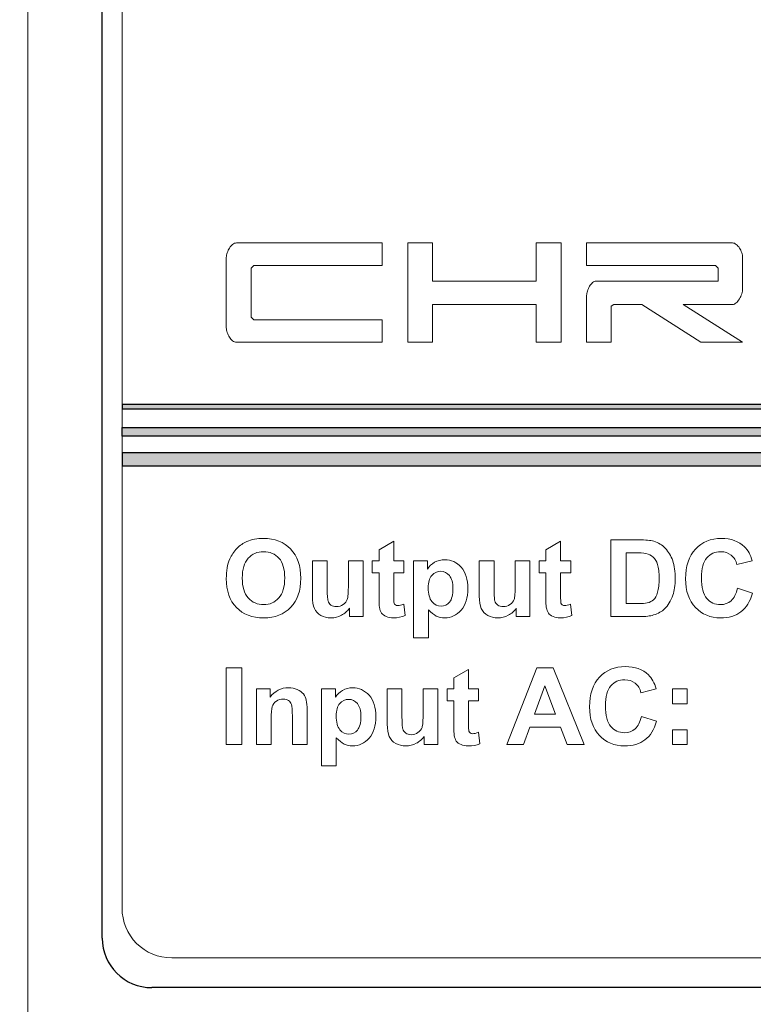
# Model space of a CAD drawing. Header units: inches. Extents: x 0 to 5108, y 0 to 2887.
# Tile 4 of 12: x 274 to 289, y 129 to 149. Entities that reach past the tile are written whole.
import ezdxf

# ---------------------------------------------------------------- set-up
doc = ezdxf.new("R2010")
doc.units = ezdxf.units.IN
doc.header["$MEASUREMENT"] = 0
doc.layers.add('Dimension', color=2, linetype='Continuous', lineweight=9)
doc.styles.add('ROMANS', font='romans')
doc.dimstyles.new('yutana', dxfattribs={"dimscale": 2, "dimtxt": 2, "dimasz": 1.5, "dimexe": 1, "dimexo": 1, "dimgap": 1, "dimtad": 1, "dimdec": 1, "dimzin": 0, "dimdsep": 46, "dimtxsty": 'ROMANS', "dimcen": 0, "dimadec": 0, "dimazin": 0, "dimtp": 0.01, "dimtm": 0.01, "dimtfac": 1, "dimtdec": 1, "dimtmove": 0, "dimatfit": 3, "dimfxl": 1, "dimtolj": 1, "dimtzin": 0, "dimlwd": 0, "dimlwe": 0, "dimarcsym": 0})

# ---------------------------------------------------------------- blocks, each defined once
blk = doc.blocks.new('*D21')
at = {"layer": 'Defpoints', "color": 0}
for p in [(357.306, 190.501), (378.806, 190.501), (274.306, 106.501)]:
    blk.add_point(p, dxfattribs=at)
at = {"layer": 'Dimension', "color": 0, "lineweight": 0}
for p, q in [((359.306, 190.501), (380.806, 190.501)), ((378.806, 112.501), (378.806, 184.501)), ((276.306, 106.501), (380.806, 106.501))]:
    blk.add_line(p, q, dxfattribs=at)
at = {"layer": 'Dimension', "color": 0}
for points in [[(377.806, 184.501), (379.806, 184.501), (378.806, 190.501)], [(377.806, 112.501), (379.806, 112.501), (378.806, 106.501)]]:
    blk.add_solid(points, dxfattribs=at)
at = {"layer": 'Dimension', "color": 0, "insert": (374.306, 148.501), "char_height": 5, "attachment_point": 5, "rotation": 90, "style": 'ROMANS'}
blk.add_mtext('\\A1;84.0', dxfattribs=at)
blk = doc.blocks.new('*D17')
at = {"layer": 'Defpoints', "color": 0}
for p in [(274.306, 106.501), (255.806, 103.001), (271.807, 103.001)]:
    blk.add_point(p, dxfattribs=at)
at = {"layer": 'Dimension', "color": 0, "lineweight": 0}
for p, q in [((255.806, 112.501), (255.806, 132.977)), ((272.306, 106.501), (253.806, 106.501)), ((255.806, 103.001), (255.806, 106.501)), ((269.807, 103.001), (253.806, 103.001)), ((255.806, 97.001), (255.806, 91.001))]:
    blk.add_line(p, q, dxfattribs=at)
at = {"layer": 'Dimension', "color": 0}
for points in [[(254.806, 112.501), (256.806, 112.501), (255.806, 106.501)], [(254.806, 97.001), (256.806, 97.001), (255.806, 103.001)]]:
    blk.add_solid(points, dxfattribs=at)
at = {"layer": 'Dimension', "color": 0, "insert": (251.306, 125.739), "char_height": 5, "attachment_point": 5, "rotation": 90, "style": 'ROMANS'}
blk.add_mtext('\\A1;3.5', dxfattribs=at)
blk = doc.blocks.new('*D18')
at = {"color": 0, "lineweight": 0}
for p, q in [((274.306, 108.501), (274.306, 209.001)), ((357.306, 192.501), (357.306, 209.001)), ((277.306, 207.001), (354.306, 207.001))]:
    blk.add_line(p, q, dxfattribs=at)
at = {"color": 0}
for points in [[(277.306, 207.501), (277.306, 206.501), (274.306, 207.001)], [(354.306, 207.501), (354.306, 206.501), (357.306, 207.001)]]:
    blk.add_solid(points, dxfattribs=at)
at = {"layer": 'Defpoints', "color": 0}
for p in [(357.306, 207.001), (357.306, 190.501), (274.306, 106.501)]:
    blk.add_point(p, dxfattribs=at)
at = {"color": 0, "insert": (315.806, 211.001), "char_height": 4, "attachment_point": 5, "style": 'ROMANS'}
blk.add_mtext('\\A1;83.0', dxfattribs=at)

msp = doc.modelspace()

# ---------------------------------------------------------------- hatches: boundary and pattern name
h = msp.add_hatch(color=256)
h.paths.add_polyline_path([(276.206, 140.659), (355.206, 140.659), (355.206, 140.747), (276.206, 140.747)])
h.paths.add_polyline_path([(355.206, 140.11), (276.206, 140.11), (276.206, 140.286), (355.206, 140.286)])
h.paths.add_polyline_path([(276.206, 139.512), (355.206, 139.512), (355.206, 139.777), (276.206, 139.777)])

# ---------------------------------------------------------------- linework, layer by layer
at = {"linetype": 'Continuous'}
for p, q in [((275.806, 130.001), (275.806, 167.001)), ((352.806, 129.001), (276.806, 129.001))]:
    msp.add_line(p, q, dxfattribs=at)
at = {"lineweight": 0}
for p, q in [((281.964, 142.002), (281.964, 144.003)), ((281.964, 144.003), (282.462, 144.003)), ((282.462, 144.003), (282.462, 143.236)), ((284.55, 143.236), (284.55, 144.003)), ((284.55, 144.003), (285.048, 144.003)), ((285.048, 144.003), (285.048, 142.002)), ((282.462, 143.236), (284.55, 143.236)), ((284.55, 142.762), (282.462, 142.762)), ((282.462, 142.762), (282.462, 142.002)), ((284.55, 142.002), (284.55, 142.762)), ((282.462, 142.002), (281.964, 142.002)), ((285.048, 142.002), (284.55, 142.002)), ((278.306, 133.897), (278.306, 135.444)), ((278.306, 135.444), (278.618, 135.444)), ((278.618, 135.444), (278.618, 133.897)), ((283.959, 133.897), (284.562, 135.444)), ((284.562, 135.444), (284.893, 135.444)), ((284.893, 135.444), (285.512, 133.897)), ((284.723, 135.083), (284.514, 134.509)), ((284.937, 134.509), (284.723, 135.083)), ((287.293, 134.721), (287.293, 135.018)), ((287.293, 135.018), (287.59, 135.018)), ((287.59, 135.018), (287.59, 134.721)), ((287.59, 134.721), (287.293, 134.721)), ((284.514, 134.509), (284.937, 134.509)), ((284.419, 134.248), (284.29, 133.897)), ((285.037, 134.248), (284.419, 134.248)), ((285.172, 133.897), (285.037, 134.248)), ((287.293, 133.897), (287.293, 134.193)), ((287.293, 134.193), (287.59, 134.193)), ((287.59, 134.193), (287.59, 133.897)), ((278.618, 133.897), (278.306, 133.897)), ((284.29, 133.897), (283.959, 133.897)), ((285.512, 133.897), (285.172, 133.897)), ((287.59, 133.897), (287.293, 133.897))]:
    msp.add_line(p, q, dxfattribs=at)
msp.add_lwpolyline([(276.206, 130.601), (276.206, 166.601, -0.414214), (277.206, 167.601), (354.206, 167.601, -0.414214), (355.206, 166.601), (355.206, 132.601), (352.206, 129.601), (277.206, 129.601, -0.414214)], format="xyb", close=True, dxfattribs=at)
for points in [[(276.206, 140.659), (355.206, 140.659), (355.206, 140.747), (276.206, 140.747)], [(355.206, 140.11), (276.206, 140.11), (276.206, 140.286), (355.206, 140.286)], [(276.206, 139.512), (355.206, 139.512), (355.206, 139.777), (276.206, 139.777)]]:
    msp.add_lwpolyline(points, close=True)
at = {"linetype": 'Continuous'}
msp.add_arc((276.806, 130.001), 1, 180, 270, dxfattribs=at)
at = {"lineweight": 0}
for points in [[(278.433, 143.974), (278.457, 143.993), (278.483, 144.003), (278.509, 144.003)], [(278.509, 144.003), (278.509, 144.003), (281.448, 144.003), (281.448, 144.003)], [(281.448, 144.003), (281.448, 144.003), (281.448, 143.548), (281.448, 143.548)], [(285.564, 143.552), (285.564, 143.552), (285.564, 144.003), (285.564, 144.003)], [(285.564, 144.003), (285.564, 144.003), (288.502, 144.003), (288.502, 144.003)], [(288.502, 144.003), (288.527, 144.003), (288.552, 143.993), (288.578, 143.974)], [(278.306, 143.712), (278.306, 143.741), (278.311, 143.772), (278.324, 143.806)], [(278.324, 143.806), (278.336, 143.84), (278.351, 143.872), (278.369, 143.901)], [(278.369, 143.901), (278.387, 143.93), (278.408, 143.954), (278.433, 143.974)], [(288.578, 143.974), (288.603, 143.954), (288.624, 143.93), (288.642, 143.901)], [(288.642, 143.901), (288.661, 143.872), (288.676, 143.84), (288.688, 143.806)], [(288.688, 143.806), (288.7, 143.772), (288.706, 143.741), (288.706, 143.712)], [(278.306, 142.293), (278.306, 142.293), (278.306, 143.712), (278.306, 143.712)], [(288.706, 143.712), (288.706, 143.712), (288.706, 143.072), (288.706, 143.072)], [(278.862, 143.548), (278.862, 143.548), (278.804, 143.493), (278.804, 143.493)], [(278.804, 143.493), (278.804, 143.493), (278.804, 142.511), (278.804, 142.511)], [(281.448, 143.548), (281.448, 143.548), (278.862, 143.548), (278.862, 143.548)], [(288.157, 143.552), (288.157, 143.552), (285.564, 143.552), (285.564, 143.552)], [(288.215, 143.497), (288.215, 143.497), (288.157, 143.552), (288.157, 143.552)], [(288.215, 143.236), (288.215, 143.236), (288.215, 143.497), (288.215, 143.497)], [(285.684, 143.204), (285.706, 143.225), (285.729, 143.236), (285.753, 143.236)], [(285.753, 143.236), (285.753, 143.236), (288.215, 143.236), (288.215, 143.236)], [(285.564, 142.948), (285.564, 142.972), (285.569, 143.001), (285.58, 143.035)], [(285.58, 143.035), (285.591, 143.069), (285.606, 143.101), (285.624, 143.13)], [(285.624, 143.13), (285.642, 143.159), (285.662, 143.183), (285.684, 143.204)], [(288.706, 143.072), (288.706, 143.045), (288.7, 143.014), (288.688, 142.979)], [(285.564, 142.002), (285.564, 142.002), (285.564, 142.948), (285.564, 142.948)], [(288.64, 142.877), (288.621, 142.844), (288.6, 142.817), (288.575, 142.795)], [(288.688, 142.979), (288.676, 142.944), (288.66, 142.91), (288.64, 142.877)], [(286.109, 142.766), (286.109, 142.766), (286.055, 142.733), (286.055, 142.733)], [(286.055, 142.733), (286.055, 142.733), (286.055, 142.002), (286.055, 142.002)], [(286.677, 142.766), (286.677, 142.766), (286.109, 142.766), (286.109, 142.766)], [(287.866, 142.002), (287.866, 142.002), (286.677, 142.766), (286.677, 142.766)], [(287.51, 142.762), (287.51, 142.762), (288.706, 142.002), (288.706, 142.002)], [(288.506, 142.762), (288.506, 142.762), (287.51, 142.762), (287.51, 142.762)], [(288.575, 142.795), (288.551, 142.773), (288.528, 142.762), (288.506, 142.762)], [(278.804, 142.511), (278.804, 142.511), (278.862, 142.457), (278.862, 142.457)], [(278.862, 142.457), (278.862, 142.457), (281.448, 142.457), (281.448, 142.457)], [(281.448, 142.457), (281.448, 142.457), (281.448, 142.002), (281.448, 142.002)], [(278.324, 142.199), (278.311, 142.232), (278.306, 142.264), (278.306, 142.293)], [(278.509, 142.002), (278.483, 142.002), (278.457, 142.012), (278.433, 142.031)], [(281.448, 142.002), (281.448, 142.002), (278.509, 142.002), (278.509, 142.002)], [(286.055, 142.002), (286.055, 142.002), (285.564, 142.002), (285.564, 142.002)], [(288.706, 142.002), (288.706, 142.002), (287.866, 142.002), (287.866, 142.002)], [(278.52, 137.85), (278.581, 137.912), (278.648, 137.958), (278.72, 137.989)], [(281.382, 137.82), (281.382, 137.82), (281.68, 137.993), (281.68, 137.993)], [(281.68, 137.993), (281.68, 137.993), (281.68, 137.597), (281.68, 137.597)], [(284.742, 137.82), (284.742, 137.82), (285.04, 137.993), (285.04, 137.993)], [(285.04, 137.993), (285.04, 137.993), (285.04, 137.597), (285.04, 137.597)], [(286.05, 138.023), (286.05, 138.023), (286.621, 138.023), (286.621, 138.023)], [(286.05, 136.476), (286.05, 136.476), (286.05, 138.023), (286.05, 138.023)], [(286.621, 138.023), (286.75, 138.023), (286.848, 138.014), (286.916, 137.994)], [(286.916, 137.994), (287.007, 137.967), (287.084, 137.92), (287.149, 137.852)], [(288.742, 137.882), (288.813, 137.816), (288.866, 137.721), (288.901, 137.597)], [(278.376, 137.637), (278.411, 137.716), (278.459, 137.787), (278.52, 137.85)], [(281.382, 137.597), (281.382, 137.597), (281.382, 137.82), (281.382, 137.82)], [(284.742, 137.597), (284.742, 137.597), (284.742, 137.82), (284.742, 137.82)], [(286.362, 137.762), (286.362, 137.762), (286.362, 136.737), (286.362, 136.737)], [(286.503, 137.762), (286.503, 137.762), (286.362, 137.762), (286.362, 137.762)], [(286.759, 137.747), (286.716, 137.757), (286.63, 137.762), (286.503, 137.762)], [(286.904, 137.674), (286.866, 137.71), (286.818, 137.735), (286.759, 137.747)], [(286.993, 137.524), (286.971, 137.588), (286.942, 137.638), (286.904, 137.674)], [(288.591, 137.523), (288.573, 137.604), (288.535, 137.667), (288.477, 137.713)], [(278.306, 137.241), (278.306, 137.398), (278.329, 137.531), (278.376, 137.637)], [(278.746, 137.65), (278.667, 137.562), (278.627, 137.429), (278.627, 137.251)], [(280.041, 136.888), (280.041, 136.888), (280.041, 137.597), (280.041, 137.597)], [(280.041, 137.597), (280.041, 137.597), (280.338, 137.597), (280.338, 137.597)], [(280.338, 137.597), (280.338, 137.597), (280.338, 137.082), (280.338, 137.082)], [(280.765, 137.124), (280.765, 137.124), (280.765, 137.597), (280.765, 137.597)], [(280.765, 137.597), (280.765, 137.597), (281.061, 137.597), (281.061, 137.597)], [(281.061, 137.597), (281.061, 137.597), (281.061, 136.476), (281.061, 136.476)], [(281.246, 137.361), (281.246, 137.361), (281.246, 137.597), (281.246, 137.597)], [(281.246, 137.597), (281.246, 137.597), (281.382, 137.597), (281.382, 137.597)], [(281.68, 137.597), (281.68, 137.597), (281.882, 137.597), (281.882, 137.597)], [(281.882, 137.597), (281.882, 137.597), (281.882, 137.361), (281.882, 137.361)], [(282.079, 137.597), (282.079, 137.597), (282.356, 137.597), (282.356, 137.597)], [(282.079, 136.05), (282.079, 136.05), (282.079, 137.597), (282.079, 137.597)], [(282.356, 137.597), (282.356, 137.597), (282.356, 137.433), (282.356, 137.433)], [(283.402, 136.888), (283.402, 136.888), (283.402, 137.597), (283.402, 137.597)], [(283.402, 137.597), (283.402, 137.597), (283.699, 137.597), (283.699, 137.597)], [(283.699, 137.597), (283.699, 137.597), (283.699, 137.082), (283.699, 137.082)], [(284.125, 137.124), (284.125, 137.124), (284.125, 137.597), (284.125, 137.597)], [(284.125, 137.597), (284.125, 137.597), (284.421, 137.597), (284.421, 137.597)], [(284.421, 137.597), (284.421, 137.597), (284.421, 136.476), (284.421, 136.476)], [(284.606, 137.361), (284.606, 137.361), (284.606, 137.597), (284.606, 137.597)], [(284.606, 137.597), (284.606, 137.597), (284.742, 137.597), (284.742, 137.597)], [(285.04, 137.597), (285.04, 137.597), (285.243, 137.597), (285.243, 137.597)], [(285.243, 137.597), (285.243, 137.597), (285.243, 137.361), (285.243, 137.361)], [(288.901, 137.597), (288.901, 137.597), (288.591, 137.523), (288.591, 137.523)], [(281.382, 137.361), (281.382, 137.361), (281.246, 137.361), (281.246, 137.361)], [(281.382, 136.872), (281.382, 136.872), (281.382, 137.361), (281.382, 137.361)], [(281.882, 137.361), (281.882, 137.361), (281.68, 137.361), (281.68, 137.361)], [(281.68, 137.361), (281.68, 137.361), (281.68, 136.909), (281.68, 136.909)], [(282.445, 137.305), (282.397, 137.248), (282.373, 137.165), (282.373, 137.056)], [(284.742, 137.361), (284.742, 137.361), (284.606, 137.361), (284.606, 137.361)], [(284.742, 136.872), (284.742, 136.872), (284.742, 137.361), (284.742, 137.361)], [(285.243, 137.361), (285.243, 137.361), (285.04, 137.361), (285.04, 137.361)], [(285.04, 137.361), (285.04, 137.361), (285.04, 136.909), (285.04, 136.909)], [(278.627, 137.251), (278.627, 137.076), (278.668, 136.943), (278.749, 136.853)], [(280.338, 137.082), (280.338, 136.924), (280.344, 136.828), (280.355, 136.793)], [(280.743, 136.822), (280.757, 136.863), (280.765, 136.964), (280.765, 137.124)], [(283.699, 137.082), (283.699, 136.924), (283.704, 136.828), (283.715, 136.793)], [(284.103, 136.822), (284.118, 136.863), (284.125, 136.964), (284.125, 137.124)], [(280.082, 136.64), (280.055, 136.7), (280.041, 136.782), (280.041, 136.888)], [(281.392, 136.663), (281.385, 136.698), (281.382, 136.767), (281.382, 136.872)], [(281.68, 136.909), (281.68, 136.817), (281.682, 136.764), (281.685, 136.749)], [(282.373, 137.056), (282.373, 136.93), (282.398, 136.837), (282.448, 136.777)], [(283.442, 136.64), (283.415, 136.7), (283.402, 136.782), (283.402, 136.888)], [(284.752, 136.663), (284.746, 136.698), (284.742, 136.767), (284.742, 136.872)], [(285.04, 136.909), (285.04, 136.817), (285.042, 136.764), (285.046, 136.749)], [(286.911, 136.816), (286.944, 136.846), (286.971, 136.896), (286.993, 136.966)], [(287.299, 136.906), (287.261, 136.793), (287.206, 136.702), (287.134, 136.633)], [(288.474, 136.796), (288.533, 136.849), (288.576, 136.932), (288.602, 137.046)], [(288.602, 137.046), (288.602, 137.046), (288.905, 136.949), (288.905, 136.949)], [(280.66, 136.718), (280.7, 136.746), (280.728, 136.781), (280.743, 136.822)], [(281.685, 136.749), (281.689, 136.734), (281.698, 136.722), (281.712, 136.711)], [(281.881, 136.725), (281.881, 136.725), (281.906, 136.495), (281.906, 136.495)], [(284.02, 136.718), (284.06, 136.746), (284.088, 136.781), (284.103, 136.822)], [(285.046, 136.749), (285.05, 136.734), (285.059, 136.722), (285.073, 136.711)], [(285.241, 136.725), (285.241, 136.725), (285.267, 136.495), (285.267, 136.495)], [(286.362, 136.737), (286.362, 136.737), (286.596, 136.737), (286.596, 136.737)], [(286.596, 136.737), (286.683, 136.737), (286.746, 136.742), (286.785, 136.752)], [(286.785, 136.752), (286.835, 136.764), (286.877, 136.786), (286.911, 136.816)], [(280.785, 136.644), (280.745, 136.585), (280.691, 136.537), (280.625, 136.503)], [(280.785, 136.476), (280.785, 136.476), (280.785, 136.644), (280.785, 136.644)], [(281.061, 136.476), (281.061, 136.476), (280.785, 136.476), (280.785, 136.476)], [(281.433, 136.547), (281.413, 136.576), (281.399, 136.615), (281.392, 136.663)], [(281.528, 136.478), (281.485, 136.496), (281.453, 136.519), (281.433, 136.547)], [(282.535, 136.488), (282.485, 136.512), (282.432, 136.555), (282.376, 136.615)], [(282.376, 136.615), (282.376, 136.615), (282.376, 136.05), (282.376, 136.05)], [(284.146, 136.644), (284.105, 136.585), (284.051, 136.537), (283.985, 136.503)], [(284.146, 136.476), (284.146, 136.476), (284.146, 136.644), (284.146, 136.644)], [(284.421, 136.476), (284.421, 136.476), (284.146, 136.476), (284.146, 136.476)], [(284.793, 136.547), (284.773, 136.576), (284.76, 136.615), (284.752, 136.663)], [(284.888, 136.478), (284.845, 136.496), (284.813, 136.519), (284.793, 136.547)], [(286.638, 136.476), (286.638, 136.476), (286.05, 136.476), (286.05, 136.476)], [(286.914, 136.509), (286.845, 136.487), (286.753, 136.476), (286.638, 136.476)], [(287.134, 136.633), (287.08, 136.58), (287.007, 136.538), (286.914, 136.509)], [(282.376, 136.05), (282.376, 136.05), (282.079, 136.05), (282.079, 136.05)], [(282.888, 135.24), (282.888, 135.24), (283.186, 135.413), (283.186, 135.413)], [(283.186, 135.413), (283.186, 135.413), (283.186, 135.018), (283.186, 135.018)], [(286.808, 135.302), (286.878, 135.236), (286.931, 135.141), (286.966, 135.018)], [(282.888, 135.018), (282.888, 135.018), (282.888, 135.24), (282.888, 135.24)], [(286.657, 134.943), (286.639, 135.024), (286.601, 135.087), (286.542, 135.133)], [(278.911, 133.897), (278.911, 133.897), (278.911, 135.018), (278.911, 135.018)], [(278.911, 135.018), (278.911, 135.018), (279.187, 135.018), (279.187, 135.018)], [(279.187, 135.018), (279.187, 135.018), (279.187, 134.853), (279.187, 134.853)], [(279.735, 135.007), (279.79, 134.984), (279.831, 134.954), (279.859, 134.917)], [(279.859, 134.917), (279.886, 134.881), (279.906, 134.839), (279.917, 134.792)], [(280.225, 135.018), (280.225, 135.018), (280.502, 135.018), (280.502, 135.018)], [(280.225, 133.47), (280.225, 133.47), (280.225, 135.018), (280.225, 135.018)], [(280.502, 135.018), (280.502, 135.018), (280.502, 134.853), (280.502, 134.853)], [(280.502, 134.853), (280.538, 134.909), (280.586, 134.955), (280.648, 134.99)], [(281.547, 134.308), (281.547, 134.308), (281.547, 135.018), (281.547, 135.018)], [(281.547, 135.018), (281.547, 135.018), (281.844, 135.018), (281.844, 135.018)], [(281.844, 135.018), (281.844, 135.018), (281.844, 134.502), (281.844, 134.502)], [(282.271, 134.544), (282.271, 134.544), (282.271, 135.018), (282.271, 135.018)], [(282.271, 135.018), (282.271, 135.018), (282.567, 135.018), (282.567, 135.018)], [(282.567, 135.018), (282.567, 135.018), (282.567, 133.897), (282.567, 133.897)], [(282.752, 134.781), (282.752, 134.781), (282.752, 135.018), (282.752, 135.018)], [(282.752, 135.018), (282.752, 135.018), (282.888, 135.018), (282.888, 135.018)], [(283.186, 135.018), (283.186, 135.018), (283.389, 135.018), (283.389, 135.018)], [(283.389, 135.018), (283.389, 135.018), (283.389, 134.781), (283.389, 134.781)], [(286.966, 135.018), (286.966, 135.018), (286.657, 134.943), (286.657, 134.943)], [(279.618, 134.704), (279.604, 134.739), (279.584, 134.767), (279.556, 134.786)], [(279.636, 134.469), (279.636, 134.59), (279.63, 134.668), (279.618, 134.704)], [(279.917, 134.792), (279.928, 134.746), (279.933, 134.679), (279.933, 134.593)], [(280.59, 134.725), (280.543, 134.668), (280.519, 134.586), (280.519, 134.476)], [(282.888, 134.781), (282.888, 134.781), (282.752, 134.781), (282.752, 134.781)], [(282.888, 134.292), (282.888, 134.292), (282.888, 134.781), (282.888, 134.781)], [(283.389, 134.781), (283.389, 134.781), (283.186, 134.781), (283.186, 134.781)], [(283.186, 134.781), (283.186, 134.781), (283.186, 134.329), (283.186, 134.329)], [(279.23, 134.662), (279.216, 134.615), (279.208, 134.529), (279.208, 134.404)], [(279.933, 134.593), (279.933, 134.593), (279.933, 133.897), (279.933, 133.897)], [(281.844, 134.502), (281.844, 134.345), (281.85, 134.248), (281.861, 134.213)], [(282.249, 134.243), (282.263, 134.283), (282.271, 134.385), (282.271, 134.544)], [(279.208, 134.404), (279.208, 134.404), (279.208, 133.897), (279.208, 133.897)], [(279.636, 133.897), (279.636, 133.897), (279.636, 134.469), (279.636, 134.469)], [(280.519, 134.476), (280.519, 134.35), (280.544, 134.257), (280.594, 134.197)], [(281.588, 134.06), (281.561, 134.12), (281.547, 134.203), (281.547, 134.308)], [(282.898, 134.083), (282.891, 134.118), (282.888, 134.187), (282.888, 134.292)], [(283.186, 134.329), (283.186, 134.238), (283.188, 134.185), (283.191, 134.17)], [(286.539, 134.216), (286.599, 134.269), (286.641, 134.352), (286.668, 134.466)], [(286.668, 134.466), (286.668, 134.466), (286.971, 134.369), (286.971, 134.369)], [(286.971, 134.369), (286.924, 134.201), (286.847, 134.075), (286.739, 133.993)], [(282.166, 134.139), (282.206, 134.167), (282.234, 134.201), (282.249, 134.243)], [(283.191, 134.17), (283.196, 134.154), (283.205, 134.142), (283.218, 134.132)], [(283.387, 134.145), (283.387, 134.145), (283.413, 133.915), (283.413, 133.915)], [(279.208, 133.897), (279.208, 133.897), (278.911, 133.897), (278.911, 133.897)], [(279.933, 133.897), (279.933, 133.897), (279.636, 133.897), (279.636, 133.897)], [(280.681, 133.908), (280.63, 133.933), (280.577, 133.975), (280.522, 134.035)], [(280.522, 134.035), (280.522, 134.035), (280.522, 133.47), (280.522, 133.47)], [(281.718, 133.921), (281.658, 133.954), (281.614, 134.001), (281.588, 134.06)], [(282.292, 134.064), (282.251, 134.005), (282.197, 133.957), (282.131, 133.923)], [(282.292, 133.897), (282.292, 133.897), (282.292, 134.064), (282.292, 134.064)], [(282.567, 133.897), (282.567, 133.897), (282.292, 133.897), (282.292, 133.897)], [(282.939, 133.968), (282.919, 133.997), (282.906, 134.035), (282.898, 134.083)], [(280.522, 133.47), (280.522, 133.47), (280.225, 133.47), (280.225, 133.47)]]:
    msp.add_open_spline(points, degree=3, dxfattribs=at)
for points, knots in [([(278.433, 142.031), (278.408, 142.051), (278.387, 142.075), (278.369, 142.104), (278.351, 142.133), (278.336, 142.165), (278.324, 142.199)], [5, 5, 5, 5, 6, 6, 6, 7, 7, 7, 7]), ([(278.72, 137.989), (278.817, 138.029), (278.928, 138.05), (279.054, 138.05), (279.282, 138.05), (279.464, 137.979), (279.601, 137.838), (279.738, 137.697), (279.806, 137.5), (279.806, 137.248), (279.806, 136.998), (279.738, 136.802), (279.602, 136.662)], [3, 3, 3, 3, 4, 4, 4, 5, 5, 5, 6, 6, 6, 7, 7, 7, 7]), ([(287.757, 137.837), (287.89, 137.978), (288.064, 138.05), (288.281, 138.05), (288.471, 138.05), (288.624, 137.994), (288.742, 137.882)], [6, 6, 6, 6, 7, 7, 7, 8, 8, 8, 8]), ([(279.367, 137.652), (279.289, 137.739), (279.186, 137.783), (279.057, 137.783), (278.928, 137.783), (278.824, 137.739), (278.746, 137.65)], [5, 5, 5, 5, 6, 6, 6, 7, 7, 7, 7]), ([(287.149, 137.852), (287.213, 137.783), (287.263, 137.699), (287.297, 137.601), (287.33, 137.502), (287.347, 137.38), (287.347, 137.235), (287.347, 137.108), (287.331, 136.998), (287.299, 136.906)], [3, 3, 3, 3, 4, 4, 4, 5, 5, 5, 6, 6, 6, 6]), ([(288.905, 136.949), (288.859, 136.78), (288.782, 136.655), (288.673, 136.573), (288.565, 136.491), (288.428, 136.45), (288.262, 136.45), (288.057, 136.45), (287.888, 136.52), (287.756, 136.66), (287.623, 136.801), (287.557, 136.992), (287.557, 137.236), (287.557, 137.494), (287.624, 137.694), (287.757, 137.837)], [1, 1, 1, 1, 2, 2, 2, 3, 3, 3, 4, 4, 4, 5, 5, 5, 6, 6, 6, 6]), ([(287.986, 137.659), (287.915, 137.577), (287.879, 137.444), (287.879, 137.259), (287.879, 137.064), (287.914, 136.924), (287.984, 136.842)], [13, 13, 13, 13, 14, 14, 14, 15, 15, 15, 15]), ([(288.477, 137.713), (288.419, 137.76), (288.348, 137.783), (288.265, 137.783), (288.15, 137.783), (288.057, 137.741), (287.986, 137.659)], [11, 11, 11, 11, 12, 12, 12, 13, 13, 13, 13]), ([(279.363, 136.851), (279.443, 136.941), (279.483, 137.076), (279.483, 137.255), (279.483, 137.433), (279.445, 137.565), (279.367, 137.652)], [3, 3, 3, 3, 4, 4, 4, 5, 5, 5, 5]), ([(282.356, 137.433), (282.392, 137.489), (282.44, 137.535), (282.502, 137.57), (282.563, 137.605), (282.631, 137.622), (282.706, 137.622), (282.836, 137.622), (282.946, 137.571), (283.037, 137.469)], [2, 2, 2, 2, 3, 3, 3, 4, 4, 4, 5, 5, 5, 5]), ([(283.037, 137.469), (283.127, 137.367), (283.173, 137.225), (283.173, 137.043), (283.173, 136.856), (283.127, 136.711), (283.036, 136.607), (282.944, 136.503), (282.834, 136.451), (282.704, 136.451), (282.642, 136.451), (282.585, 136.463), (282.535, 136.488)], [5, 5, 5, 5, 6, 6, 6, 7, 7, 7, 8, 8, 8, 9, 9, 9, 9]), ([(286.993, 136.966), (287.013, 137.034), (287.025, 137.13), (287.025, 137.249), (287.025, 137.369), (287.013, 137.46), (286.993, 137.524)], [5, 5, 5, 5, 6, 6, 6, 7, 7, 7, 7]), ([(282.801, 137.303), (282.753, 137.36), (282.695, 137.388), (282.625, 137.388), (282.553, 137.388), (282.493, 137.36), (282.445, 137.305)], [5, 5, 5, 5, 6, 6, 6, 7, 7, 7, 7]), ([(282.803, 136.769), (282.848, 136.824), (282.871, 136.915), (282.871, 137.041), (282.871, 137.159), (282.848, 137.246), (282.801, 137.303)], [3, 3, 3, 3, 4, 4, 4, 5, 5, 5, 5]), ([(279.602, 136.662), (279.467, 136.52), (279.285, 136.45), (279.058, 136.45), (278.828, 136.45), (278.645, 136.52), (278.509, 136.66), (278.373, 136.801), (278.306, 136.994), (278.306, 137.241)], [7, 7, 7, 7, 8, 8, 8, 9, 9, 9, 10, 10, 10, 10]), ([(278.749, 136.853), (278.83, 136.762), (278.933, 136.717), (279.057, 136.717), (279.181, 136.717), (279.283, 136.762), (279.363, 136.851)], [1, 1, 1, 1, 2, 2, 2, 3, 3, 3, 3]), ([(280.355, 136.793), (280.365, 136.757), (280.385, 136.729), (280.414, 136.708), (280.443, 136.687), (280.48, 136.677), (280.524, 136.677), (280.575, 136.677), (280.62, 136.691), (280.66, 136.718)], [10, 10, 10, 10, 11, 11, 11, 12, 12, 12, 13, 13, 13, 13]), ([(281.712, 136.711), (281.725, 136.702), (281.742, 136.697), (281.762, 136.697), (281.789, 136.697), (281.829, 136.707), (281.881, 136.725)], [5, 5, 5, 5, 6, 6, 6, 7, 7, 7, 7]), ([(282.448, 136.777), (282.498, 136.716), (282.559, 136.687), (282.631, 136.687), (282.7, 136.687), (282.757, 136.714), (282.803, 136.769)], [1, 1, 1, 1, 2, 2, 2, 3, 3, 3, 3]), ([(283.715, 136.793), (283.726, 136.757), (283.745, 136.729), (283.774, 136.708), (283.803, 136.687), (283.84, 136.677), (283.885, 136.677), (283.935, 136.677), (283.98, 136.691), (284.02, 136.718)], [10, 10, 10, 10, 11, 11, 11, 12, 12, 12, 13, 13, 13, 13]), ([(285.073, 136.711), (285.086, 136.702), (285.103, 136.697), (285.122, 136.697), (285.15, 136.697), (285.19, 136.707), (285.241, 136.725)], [5, 5, 5, 5, 6, 6, 6, 7, 7, 7, 7]), ([(287.984, 136.842), (288.055, 136.758), (288.146, 136.717), (288.259, 136.717), (288.342, 136.717), (288.414, 136.743), (288.474, 136.796)], [15, 15, 15, 15, 16, 16, 16, 17, 17, 17, 17]), ([(280.625, 136.503), (280.558, 136.468), (280.488, 136.451), (280.414, 136.451), (280.339, 136.451), (280.271, 136.467), (280.211, 136.5), (280.152, 136.534), (280.109, 136.58), (280.082, 136.64)], [2, 2, 2, 2, 3, 3, 3, 4, 4, 4, 5, 5, 5, 5]), ([(281.906, 136.495), (281.838, 136.466), (281.76, 136.451), (281.672, 136.451), (281.618, 136.451), (281.571, 136.46), (281.528, 136.478)], [8, 8, 8, 8, 9, 9, 9, 10, 10, 10, 10]), ([(283.985, 136.503), (283.918, 136.468), (283.849, 136.451), (283.774, 136.451), (283.699, 136.451), (283.632, 136.467), (283.572, 136.5), (283.512, 136.534), (283.469, 136.58), (283.442, 136.64)], [2, 2, 2, 2, 3, 3, 3, 4, 4, 4, 5, 5, 5, 5]), ([(285.267, 136.495), (285.198, 136.466), (285.12, 136.451), (285.033, 136.451), (284.979, 136.451), (284.931, 136.46), (284.888, 136.478)], [8, 8, 8, 8, 9, 9, 9, 10, 10, 10, 10]), ([(285.822, 135.257), (285.955, 135.399), (286.13, 135.47), (286.347, 135.47), (286.536, 135.47), (286.69, 135.415), (286.808, 135.302)], [6, 6, 6, 6, 7, 7, 7, 8, 8, 8, 8]), ([(285.821, 134.081), (285.689, 134.221), (285.623, 134.413), (285.623, 134.657), (285.623, 134.914), (285.689, 135.114), (285.822, 135.257)], [4, 4, 4, 4, 5, 5, 5, 6, 6, 6, 6]), ([(286.052, 135.08), (285.981, 134.998), (285.945, 134.864), (285.945, 134.679), (285.945, 134.484), (285.98, 134.345), (286.05, 134.262)], [13, 13, 13, 13, 14, 14, 14, 15, 15, 15, 15]), ([(286.542, 135.133), (286.484, 135.18), (286.414, 135.203), (286.331, 135.203), (286.216, 135.203), (286.123, 135.162), (286.052, 135.08)], [11, 11, 11, 11, 12, 12, 12, 13, 13, 13, 13]), ([(279.187, 134.853), (279.285, 134.979), (279.408, 135.043), (279.556, 135.043), (279.622, 135.043), (279.682, 135.031), (279.735, 135.007)], [13, 13, 13, 13, 14, 14, 14, 15, 15, 15, 15]), ([(280.648, 134.99), (280.709, 135.025), (280.776, 135.043), (280.851, 135.043), (280.981, 135.043), (281.092, 134.992), (281.182, 134.89)], [3, 3, 3, 3, 4, 4, 4, 5, 5, 5, 5]), ([(281.182, 134.89), (281.273, 134.788), (281.319, 134.646), (281.319, 134.463), (281.319, 134.276), (281.273, 134.131), (281.182, 134.027), (281.09, 133.923), (280.979, 133.871), (280.849, 133.871), (280.788, 133.871), (280.731, 133.884), (280.681, 133.908)], [5, 5, 5, 5, 6, 6, 6, 7, 7, 7, 8, 8, 8, 9, 9, 9, 9]), ([(279.556, 134.786), (279.527, 134.806), (279.493, 134.816), (279.453, 134.816), (279.401, 134.816), (279.355, 134.802), (279.314, 134.774), (279.274, 134.746), (279.245, 134.708), (279.23, 134.662)], [4, 4, 4, 4, 5, 5, 5, 6, 6, 6, 7, 7, 7, 7]), ([(280.946, 134.723), (280.899, 134.78), (280.841, 134.808), (280.771, 134.808), (280.699, 134.808), (280.639, 134.781), (280.59, 134.725)], [5, 5, 5, 5, 6, 6, 6, 7, 7, 7, 7]), ([(280.948, 134.19), (280.994, 134.245), (281.017, 134.336), (281.017, 134.461), (281.017, 134.579), (280.994, 134.666), (280.946, 134.723)], [3, 3, 3, 3, 4, 4, 4, 5, 5, 5, 5]), ([(280.594, 134.197), (280.644, 134.136), (280.705, 134.107), (280.776, 134.107), (280.845, 134.107), (280.903, 134.134), (280.948, 134.19)], [1, 1, 1, 1, 2, 2, 2, 3, 3, 3, 3]), ([(281.861, 134.213), (281.871, 134.177), (281.891, 134.149), (281.92, 134.128), (281.949, 134.108), (281.986, 134.097), (282.03, 134.097), (282.081, 134.097), (282.126, 134.111), (282.166, 134.139)], [10, 10, 10, 10, 11, 11, 11, 12, 12, 12, 13, 13, 13, 13]), ([(283.218, 134.132), (283.231, 134.122), (283.249, 134.117), (283.268, 134.117), (283.296, 134.117), (283.335, 134.127), (283.387, 134.145)], [5, 5, 5, 5, 6, 6, 6, 7, 7, 7, 7]), ([(286.05, 134.262), (286.121, 134.179), (286.212, 134.137), (286.324, 134.137), (286.408, 134.137), (286.479, 134.163), (286.539, 134.216)], [15, 15, 15, 15, 16, 16, 16, 17, 17, 17, 17]), ([(282.131, 133.923), (282.064, 133.888), (281.994, 133.871), (281.92, 133.871), (281.845, 133.871), (281.778, 133.888), (281.718, 133.921)], [2, 2, 2, 2, 3, 3, 3, 4, 4, 4, 4]), ([(283.413, 133.915), (283.344, 133.886), (283.266, 133.871), (283.178, 133.871), (283.125, 133.871), (283.076, 133.88), (283.034, 133.898), (282.991, 133.916), (282.959, 133.939), (282.939, 133.968)], [8, 8, 8, 8, 9, 9, 9, 10, 10, 10, 11, 11, 11, 11]), ([(286.739, 133.993), (286.631, 133.911), (286.494, 133.871), (286.328, 133.871), (286.123, 133.871), (285.953, 133.94), (285.821, 134.081)], [2, 2, 2, 2, 3, 3, 3, 4, 4, 4, 4])]:
    msp.add_open_spline(points, degree=3, knots=knots, dxfattribs=at)

# ---------------------------------------------------------------- dimensions: what is measured, and where the dimension line sits
dim = msp.add_linear_dim(base=(357.306, 207.001), p1=(274.306, 106.501), p2=(357.306, 190.501), dimstyle='yutana')
dim.commit()
dim.dimension.update_dxf_attribs({"geometry": '*D18', "text_midpoint": (315.806, 211.001)})
at = {"layer": 'Dimension', "color": 7}
dim = msp.add_linear_dim(base=(378.806, 190.501), p1=(274.306, 106.501), p2=(357.306, 190.501), angle=90, dimstyle='yutana', override={"dimtxt": 2.5, "dimasz": 3}, dxfattribs=at)
dim.commit()
dim.dimension.update_dxf_attribs({"geometry": '*D21', "text_midpoint": (374.306, 148.501)})
dim = msp.add_linear_dim(base=(255.806, 103.001), p1=(274.306, 106.501), p2=(271.807, 103.001), angle=90, dimstyle='yutana', override={"dimtxt": 2.5, "dimasz": 3}, dxfattribs=at)
dim.commit()
dim.dimension.update_dxf_attribs({"geometry": '*D17', "text_midpoint": (255.806, 125.739), "dimtype": 160})

doc.saveas('drawing.dxf')
